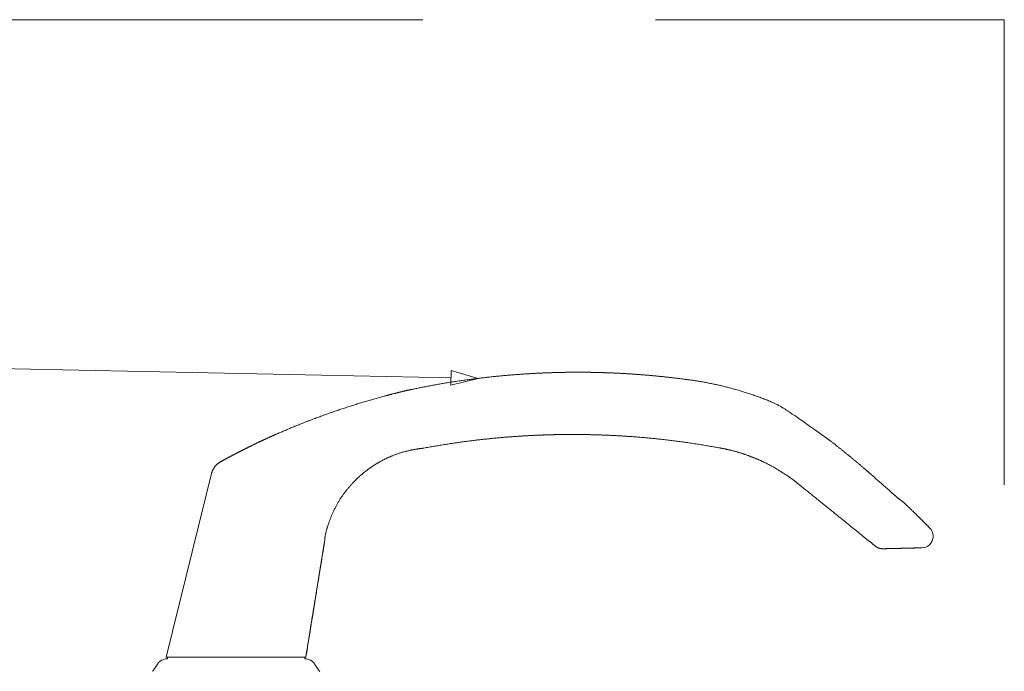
# Paper-space layout 'AD-02 DETAL MONTAŻU DRZWI' of a CAD drawing. Header units: millimetres. Extents: x 0 to 594, y 0 to 550.
# Tile 88 of 99: x 210 to 243, y 495 to 517. Entities that reach past the tile are written whole.
import ezdxf
from ezdxf.xclip import XClip

# ---------------------------------------------------------------- set-up
doc = ezdxf.new("R2010")
doc.units = ezdxf.units.MM
doc.header["$MEASUREMENT"] = 0
doc.header["$XCLIPFRAME"] = 0
doc.linetypes.add('przerywama detal', pattern=[120, 80, -40])
for name, color, linetype, lineweight, true_color in [('A_stolarka_Nr_pióra__10', 7, 'Continuous', 13, 0x4b4b4b), ('A_stolarka_Nr_pióra__170', 7, 'Continuous', 5, 0x1c1c1c), ('A_stolarka_Nr_pióra__7', 7, 'Continuous', 18, 0x171717)]:
    doc.layers.add(name, color=color, linetype=linetype, lineweight=lineweight, true_color=true_color)

# ---------------------------------------------------------------- blocks, each defined once
blk = doc.blocks.new('Rysunek_1_1', base_point=(-46422.798, -26825.258))
at = {"layer": 'A_stolarka_Nr_pióra__10', "color": 251, "linetype": 'przerywama detal', "lineweight": 13, "ltscale": 0.2, "true_color": 0x4b4b4b}
for p, q in [((183.43, 517.094), (243.43, 517.094)), ((243.43, 517.094), (243.43, 457.094))]:
    blk.add_line(p, q, dxfattribs=at)
at = {"layer": 'A_stolarka_Nr_pióra__10', "color": 251, "linetype": 'Continuous', "lineweight": 13, "ltscale": 0.2, "true_color": 0x4b4b4b}
for p, q in [((223.032, 504.373), (223.026, 504.372)), ((223.037, 504.374), (223.032, 504.373)), ((223.043, 504.376), (223.037, 504.374)), ((223.049, 504.377), (223.043, 504.376)), ((223.047, 504.371), (223.052, 504.372)), ((214.611, 495.165), (216.163, 501.487)), ((236.34, 501.13), (236.34, 501.132)), ((240.913, 499.55), (240.867, 499.605)), ((240.948, 499.488), (240.913, 499.55)), ((240.972, 499.42), (240.948, 499.488)), ((220.032, 498.992), (220.057, 499.146)), ((240.901, 499.081), (240.94, 499.142)), ((240.94, 499.142), (240.966, 499.208)), ((240.966, 499.208), (240.981, 499.278)), ((240.983, 499.35), (240.972, 499.42)), ((240.981, 499.278), (240.983, 499.35)), ((240.559, 498.924), (240.593, 498.924)), ((240.593, 498.924), (240.664, 498.932)), ((240.664, 498.932), (240.732, 498.952)), ((240.732, 498.952), (240.796, 498.985)), ((240.796, 498.985), (240.853, 499.028)), ((240.853, 499.028), (240.901, 499.081)), ((214.455, 495.058), (214.398, 495.021)), ((214.517, 495.085), (214.455, 495.058)), ((214.584, 495.101), (214.517, 495.085)), ((214.652, 495.105), (214.584, 495.101)), ((219.409, 495.165), (214.611, 495.165)), ((214.652, 495.105), (214.652, 495.165)), ((219.372, 495.165), (219.372, 495.105)), ((219.439, 495.101), (219.372, 495.105)), ((219.506, 495.085), (219.439, 495.101)), ((219.568, 495.058), (219.506, 495.085)), ((219.625, 495.021), (219.568, 495.058)), ((214.348, 494.974), (214.306, 494.92)), ((214.398, 495.021), (214.348, 494.974)), ((219.675, 494.974), (219.625, 495.021)), ((219.716, 494.92), (219.675, 494.974))]:
    blk.add_line(p, q, dxfattribs=at)
at = {"layer": 'A_stolarka_Nr_pióra__10', "color": 251, "linetype": 'Continuous', "lineweight": 13, "ltscale": 0.2, "true_color": 0x4b4b4b, "flags": 128}
for points in [[(223.052, 504.372), (223.088, 504.38), (223.124, 504.387), (223.16, 504.395), (223.196, 504.402), (223.232, 504.409), (223.268, 504.417), (223.304, 504.424), (223.34, 504.431), (223.376, 504.439), (223.412, 504.446), (223.448, 504.453), (223.485, 504.46), (223.521, 504.468), (223.557, 504.475), (223.593, 504.482), (223.629, 504.489), (223.665, 504.496), (223.701, 504.503), (223.737, 504.51), (223.773, 504.517), (223.809, 504.523), (223.846, 504.53), (223.882, 504.537), (223.918, 504.543), (223.962, 504.551), (224.006, 504.559), (224.05, 504.567), (224.094, 504.574), (224.138, 504.582), (224.183, 504.589), (224.227, 504.597), (224.271, 504.604), (224.315, 504.611), (224.359, 504.618), (224.404, 504.625), (224.448, 504.632), (224.492, 504.639), (224.536, 504.645), (224.581, 504.652), (224.625, 504.659), (224.669, 504.665), (224.714, 504.671), (224.758, 504.678), (224.802, 504.684), (224.847, 504.69), (224.891, 504.696), (224.935, 504.702), (224.98, 504.708), (225.019, 504.714), (225.058, 504.719), (225.098, 504.724), (225.137, 504.729), (225.177, 504.734), (225.216, 504.739), (225.256, 504.744), (225.295, 504.749), (225.335, 504.754), (225.374, 504.759), (225.414, 504.764), (225.453, 504.769), (225.493, 504.773), (225.532, 504.778), (225.572, 504.782), (225.611, 504.787), (225.651, 504.791), (225.69, 504.796), (225.73, 504.8), (225.769, 504.804), (225.809, 504.809), (225.848, 504.813), (225.888, 504.817), (225.928, 504.821), (225.962, 504.825), (225.997, 504.828), (226.031, 504.831), (226.066, 504.835), (226.101, 504.838), (226.135, 504.841), (226.17, 504.845), (226.205, 504.848), (226.239, 504.851), (226.274, 504.854), (226.309, 504.857), (226.343, 504.86), (226.378, 504.863), (226.413, 504.866), (226.447, 504.869), (226.482, 504.872), (226.517, 504.875), (226.551, 504.877), (226.586, 504.88), (226.621, 504.883), (226.655, 504.885), (226.69, 504.888), (226.725, 504.891), (226.759, 504.893), (226.789, 504.895), (226.819, 504.897), (226.848, 504.899), (226.878, 504.901), (226.908, 504.903), (226.937, 504.905), (226.967, 504.907), (226.997, 504.909), (227.026, 504.911), (227.056, 504.913), (227.086, 504.915), (227.115, 504.916), (227.145, 504.918), (227.175, 504.92), (227.205, 504.921), (227.234, 504.923), (227.264, 504.925), (227.294, 504.926), (227.323, 504.928), (227.353, 504.929), (227.383, 504.931), (227.412, 504.932), (227.442, 504.934), (227.472, 504.935), (227.496, 504.936), (227.52, 504.937), (227.545, 504.938), (227.569, 504.939), (227.593, 504.94), (227.618, 504.941), (227.642, 504.942), (227.666, 504.943), (227.691, 504.944), (227.715, 504.945), (227.739, 504.946), (227.763, 504.947), (227.788, 504.948), (227.812, 504.949), (227.836, 504.95), (227.861, 504.95), (227.885, 504.951), (227.909, 504.952), (227.934, 504.953), (227.958, 504.953), (227.982, 504.954), (228.007, 504.955), (228.031, 504.955), (228.055, 504.956), (228.074, 504.956), (228.093, 504.957), (228.112, 504.957), (228.131, 504.958), (228.149, 504.958), (228.168, 504.959), (228.187, 504.959), (228.206, 504.959), (228.225, 504.96), (228.244, 504.96), (228.262, 504.96), (228.281, 504.961), (228.3, 504.961), (228.319, 504.961), (228.338, 504.962), (228.357, 504.962), (228.375, 504.962), (228.394, 504.962), (228.413, 504.963), (228.432, 504.963), (228.451, 504.963), (228.47, 504.963), (228.489, 504.964), (228.507, 504.964), (228.519, 504.964), (228.53, 504.964), (228.542, 504.964), (228.553, 504.964), (228.565, 504.964), (228.576, 504.964), (228.588, 504.964), (228.599, 504.964), (228.611, 504.965), (228.622, 504.965), (228.634, 504.965), (228.645, 504.965), (228.657, 504.965), (228.668, 504.965), (228.68, 504.965), (228.691, 504.965), (228.703, 504.965), (228.715, 504.965), (228.726, 504.965), (228.738, 504.965), (228.749, 504.965), (228.761, 504.965), (228.772, 504.965), (228.784, 504.965), (228.803, 504.965), (228.823, 504.965), (228.843, 504.965), (228.863, 504.965), (228.883, 504.965), (228.903, 504.965), (228.923, 504.964), (228.943, 504.964), (228.963, 504.964), (228.983, 504.964), (229.002, 504.964), (229.022, 504.964), (229.036, 504.964), (229.049, 504.963), (229.063, 504.963), (229.076, 504.963), (229.09, 504.963), (229.103, 504.963), (229.117, 504.963), (229.13, 504.963), (229.144, 504.962), (229.157, 504.962), (229.171, 504.962), (229.184, 504.962), (229.198, 504.962), (229.211, 504.961), (229.225, 504.961), (229.238, 504.961), (229.252, 504.961), (229.265, 504.96), (229.279, 504.96), (229.292, 504.96), (229.306, 504.96), (229.319, 504.959), (229.332, 504.959), (229.346, 504.959), (229.363, 504.959), (229.38, 504.958), (229.398, 504.958), (229.415, 504.957), (229.432, 504.957), (229.449, 504.957), (229.467, 504.956), (229.484, 504.956), (229.501, 504.955), (229.518, 504.955), (229.535, 504.954), (229.553, 504.954), (229.57, 504.953), (229.587, 504.953), (229.604, 504.952), (229.622, 504.952), (229.639, 504.951), (229.656, 504.951), (229.673, 504.95), (229.69, 504.95), (229.708, 504.949), (229.725, 504.949), (229.742, 504.948), (229.759, 504.947), (229.781, 504.947), (229.802, 504.946), (229.824, 504.945), (229.846, 504.944), (229.867, 504.943), (229.889, 504.942), (229.91, 504.942), (229.932, 504.941), (229.953, 504.94), (229.975, 504.939), (229.997, 504.938), (230.018, 504.937), (230.04, 504.936), (230.061, 504.935), (230.083, 504.934), (230.104, 504.933), (230.126, 504.932), (230.147, 504.931), (230.169, 504.93), (230.191, 504.929), (230.212, 504.928), (230.234, 504.927), (230.255, 504.925), (230.277, 504.924), (230.304, 504.923), (230.331, 504.921), (230.359, 504.92), (230.386, 504.918), (230.414, 504.917), (230.441, 504.915), (230.468, 504.913), (230.496, 504.912), (230.523, 504.91), (230.55, 504.908), (230.578, 504.906), (230.605, 504.905), (230.633, 504.903), (230.66, 504.901), (230.687, 504.899), (230.715, 504.897), (230.742, 504.895), (230.769, 504.893), (230.797, 504.891), (230.824, 504.889), (230.851, 504.887), (230.879, 504.885), (230.906, 504.883), (230.933, 504.881), (230.958, 504.879), (230.982, 504.877), (231.006, 504.875), (231.031, 504.873), (231.055, 504.871), (231.08, 504.869), (231.104, 504.867), (231.128, 504.865), (231.153, 504.863), (231.177, 504.861), (231.201, 504.859), (231.226, 504.857), (231.25, 504.855), (231.274, 504.853), (231.299, 504.85), (231.323, 504.848), (231.347, 504.846), (231.372, 504.844), (231.396, 504.841), (231.421, 504.839), (231.445, 504.837), (231.469, 504.834), (231.494, 504.832), (231.518, 504.83), (231.546, 504.827), (231.573, 504.824), (231.601, 504.821), (231.629, 504.818), (231.656, 504.816), (231.684, 504.813), (231.711, 504.81), (231.739, 504.807), (231.767, 504.804), (231.794, 504.801), (231.822, 504.798), (231.85, 504.795), (231.877, 504.792), (231.905, 504.789), (231.933, 504.785), (231.96, 504.782), (231.988, 504.779), (232.015, 504.776), (232.043, 504.773), (232.071, 504.77), (232.098, 504.766), (232.126, 504.763), (232.154, 504.76), (232.181, 504.756), (232.212, 504.753), (232.243, 504.749), (232.274, 504.745), (232.305, 504.741), (232.336, 504.737), (232.367, 504.733), (232.398, 504.729), (232.429, 504.725), (232.459, 504.721), (232.49, 504.717), (232.521, 504.713), (232.552, 504.709), (232.583, 504.705), (232.614, 504.7), (232.645, 504.696), (232.676, 504.692), (232.706, 504.687), (232.737, 504.683), (232.768, 504.678), (232.799, 504.673), (232.83, 504.669), (232.861, 504.664), (232.891, 504.659), (232.922, 504.654), (232.956, 504.648), (232.99, 504.643), (233.024, 504.637), (233.058, 504.631), (233.092, 504.625), (233.125, 504.619), (233.159, 504.613), (233.193, 504.607), (233.227, 504.6), (233.261, 504.594), (233.294, 504.587), (233.328, 504.58), (233.362, 504.574), (233.395, 504.567), (233.429, 504.56), (233.463, 504.552), (233.496, 504.545), (233.53, 504.538), (233.563, 504.53), (233.597, 504.523), (233.63, 504.515), (233.664, 504.508), (233.697, 504.5), (233.731, 504.492), (233.767, 504.483), (233.804, 504.474), (233.84, 504.465), (233.877, 504.456), (233.913, 504.446), (233.949, 504.437), (233.985, 504.427), (234.022, 504.418), (234.058, 504.408), (234.094, 504.398), (234.13, 504.388), (234.166, 504.378), (234.203, 504.367), (234.239, 504.357), (234.275, 504.346), (234.311, 504.336), (234.347, 504.325), (234.383, 504.314), (234.419, 504.303), (234.454, 504.292), (234.49, 504.281), (234.526, 504.27), (234.562, 504.258), (234.598, 504.247), (234.636, 504.234), (234.675, 504.222), (234.714, 504.209), (234.753, 504.196), (234.791, 504.183), (234.83, 504.17), (234.868, 504.157), (234.907, 504.143), (234.945, 504.129), (234.983, 504.116), (235.022, 504.102), (235.06, 504.088), (235.098, 504.073), (235.136, 504.059), (235.174, 504.044), (235.212, 504.029), (235.25, 504.014), (235.288, 503.999), (235.325, 503.984), (235.363, 503.968), (235.401, 503.952), (235.438, 503.936), (235.475, 503.92), (235.513, 503.904), (235.536, 503.893), (235.56, 503.882), (235.584, 503.87), (235.611, 503.857), (235.639, 503.843), (235.67, 503.826), (235.703, 503.807), (235.741, 503.786), (235.782, 503.761), (235.827, 503.733), (235.878, 503.701), (235.934, 503.665), (235.996, 503.625), (236.065, 503.579), (236.14, 503.528), (236.224, 503.472), (236.315, 503.409), (236.414, 503.341), (236.523, 503.265), (236.641, 503.182), (236.769, 503.091), (236.908, 502.993), (237.058, 502.886), (237.219, 502.771)], [(223.026, 504.372), (223.015, 504.369), (223.005, 504.367), (222.993, 504.364), (222.981, 504.362), (222.971, 504.359), (222.96, 504.357), (222.948, 504.354), (222.937, 504.351), (222.925, 504.349), (222.913, 504.346), (222.9, 504.343), (222.888, 504.34), (222.875, 504.337), (222.862, 504.334), (222.848, 504.331), (222.835, 504.327), (222.821, 504.324), (222.807, 504.321), (222.787, 504.316), (222.773, 504.313), (222.76, 504.31), (222.746, 504.306), (222.733, 504.303), (222.719, 504.3), (222.705, 504.296), (222.691, 504.293), (222.678, 504.289), (222.664, 504.286), (222.649, 504.283), (222.635, 504.279), (222.621, 504.276), (222.607, 504.272), (222.593, 504.269), (222.578, 504.265), (222.564, 504.261), (222.549, 504.258), (222.535, 504.254), (222.52, 504.25), (222.506, 504.247), (222.491, 504.243), (222.477, 504.239), (222.462, 504.236), (222.447, 504.232), (222.433, 504.228), (222.418, 504.224), (222.403, 504.221), (222.388, 504.217), (222.373, 504.213), (222.359, 504.209), (222.344, 504.205), (222.329, 504.201), (222.314, 504.198), (222.299, 504.194), (222.284, 504.19), (222.269, 504.186), (222.254, 504.182), (222.239, 504.178), (222.224, 504.174), (222.209, 504.17), (222.194, 504.166), (222.179, 504.162), (222.164, 504.158), (222.149, 504.154), (222.134, 504.15), (222.119, 504.146), (222.104, 504.142), (222.064, 504.131), (222.024, 504.12), (221.984, 504.109), (221.944, 504.098), (221.904, 504.087), (221.864, 504.076), (221.824, 504.065), (221.784, 504.053), (221.743, 504.042), (221.703, 504.03), (221.663, 504.019), (221.623, 504.007), (221.583, 503.995), (221.543, 503.984), (221.502, 503.972), (221.462, 503.96), (221.422, 503.948), (221.382, 503.936), (221.341, 503.923), (221.301, 503.911), (221.261, 503.899), (221.22, 503.886), (221.18, 503.874), (221.14, 503.861), (221.099, 503.849), (221.059, 503.836), (221.018, 503.823), (220.978, 503.81), (220.937, 503.797), (220.897, 503.784), (220.857, 503.771), (220.816, 503.758), (220.776, 503.745), (220.735, 503.732), (220.695, 503.718), (220.654, 503.705), (220.614, 503.691), (220.573, 503.678), (220.533, 503.664), (220.493, 503.65), (220.452, 503.636), (220.412, 503.623), (220.371, 503.609), (220.331, 503.595), (220.29, 503.581), (220.25, 503.567), (220.21, 503.552), (220.169, 503.538), (220.129, 503.524), (220.089, 503.509), (220.048, 503.495), (220.008, 503.48), (219.968, 503.466), (219.927, 503.451), (219.887, 503.436), (219.847, 503.422), (219.807, 503.407), (219.766, 503.392), (219.726, 503.377), (219.686, 503.362), (219.646, 503.347), (219.606, 503.331), (219.566, 503.316), (219.526, 503.301), (219.486, 503.285), (219.446, 503.27), (219.406, 503.254), (219.366, 503.238), (219.326, 503.222), (219.286, 503.207), (219.246, 503.191), (219.206, 503.175), (219.172, 503.161), (219.138, 503.147), (219.103, 503.133), (219.069, 503.119), (219.035, 503.105), (219.001, 503.091), (218.967, 503.077), (218.933, 503.062), (218.899, 503.048), (218.865, 503.034), (218.831, 503.02), (218.797, 503.005), (218.763, 502.991), (218.729, 502.977), (218.695, 502.962), (218.661, 502.948), (218.627, 502.933), (218.593, 502.919), (218.559, 502.904), (218.525, 502.89), (218.492, 502.875), (218.458, 502.861), (218.424, 502.846), (218.39, 502.832)], [(218.39, 502.832), (218.38, 502.827), (218.369, 502.823), (218.359, 502.818), (218.349, 502.814), (218.339, 502.809), (218.329, 502.805), (218.319, 502.8), (218.309, 502.796), (218.299, 502.791), (218.288, 502.786), (218.278, 502.782), (218.268, 502.777), (218.258, 502.773), (218.248, 502.768), (218.238, 502.764), (218.228, 502.759), (218.218, 502.755), (218.207, 502.75), (218.197, 502.746), (218.187, 502.741), (218.177, 502.737), (218.167, 502.732), (218.157, 502.727), (218.147, 502.723), (218.133, 502.717), (218.119, 502.71), (218.106, 502.704), (218.092, 502.698), (218.078, 502.692), (218.064, 502.685), (218.051, 502.679), (218.037, 502.673), (218.023, 502.666), (218.01, 502.66), (217.996, 502.654), (217.982, 502.647), (217.969, 502.641), (217.955, 502.635), (217.941, 502.628), (217.928, 502.622), (217.914, 502.616), (217.901, 502.609), (217.887, 502.603), (217.874, 502.597), (217.86, 502.59), (217.847, 502.584), (217.833, 502.578), (217.82, 502.571), (217.806, 502.565), (217.793, 502.559), (217.78, 502.552), (217.766, 502.546), (217.753, 502.54), (217.74, 502.533), (217.726, 502.527), (217.713, 502.521), (217.7, 502.514), (217.687, 502.508), (217.673, 502.502), (217.66, 502.495), (217.647, 502.489), (217.634, 502.483), (217.621, 502.476), (217.608, 502.47), (217.595, 502.464), (217.582, 502.457), (217.569, 502.451), (217.556, 502.445), (217.543, 502.439), (217.53, 502.432), (217.518, 502.426), (217.505, 502.42), (217.494, 502.415), (217.484, 502.41), (217.473, 502.404), (217.463, 502.399), (217.452, 502.394), (217.442, 502.389), (217.431, 502.384), (217.421, 502.379), (217.411, 502.373), (217.4, 502.368), (217.39, 502.363), (217.38, 502.358), (217.369, 502.353), (217.359, 502.348), (217.349, 502.343), (217.339, 502.338), (217.329, 502.333), (217.318, 502.327), (217.308, 502.322), (217.298, 502.317), (217.288, 502.312), (217.278, 502.307), (217.268, 502.302), (217.258, 502.297), (217.248, 502.292), (217.239, 502.287), (217.229, 502.282), (217.219, 502.277), (217.209, 502.272), (217.199, 502.267), (217.19, 502.263), (217.18, 502.258), (217.17, 502.253), (217.161, 502.248), (217.151, 502.243), (217.142, 502.238), (217.132, 502.233), (217.123, 502.228), (217.113, 502.224), (217.104, 502.219), (217.095, 502.214), (217.085, 502.209), (217.076, 502.204), (217.067, 502.2), (217.058, 502.195), (217.049, 502.19), (217.04, 502.186), (217.031, 502.181), (217.016, 502.173), (217.002, 502.166), (216.987, 502.158), (216.973, 502.151), (216.959, 502.143), (216.945, 502.136), (216.931, 502.129), (216.917, 502.122), (216.904, 502.114), (216.89, 502.107), (216.877, 502.1), (216.864, 502.093), (216.851, 502.086), (216.838, 502.08), (216.825, 502.073), (216.812, 502.066), (216.8, 502.059), (216.788, 502.053), (216.775, 502.046), (216.763, 502.04), (216.751, 502.033), (216.74, 502.027), (216.728, 502.021), (216.717, 502.015), (216.707, 502.009), (216.697, 502.004), (216.688, 501.999), (216.678, 501.994), (216.669, 501.989), (216.66, 501.984), (216.651, 501.979), (216.642, 501.974), (216.625, 501.964), (216.608, 501.956), (216.593, 501.947), (216.578, 501.939), (216.565, 501.931), (216.552, 501.924), (216.54, 501.918), (216.53, 501.912), (216.518, 501.905), (216.508, 501.899), (216.497, 501.893), (216.487, 501.887), (216.478, 501.881), (216.469, 501.876)], [(233.656, 502.359), (233.61, 502.367), (233.563, 502.375), (233.517, 502.383), (233.471, 502.391), (233.425, 502.399), (233.379, 502.407), (233.333, 502.415), (233.287, 502.423), (233.241, 502.431), (233.195, 502.439), (233.149, 502.447), (233.103, 502.455), (233.056, 502.462), (233.01, 502.47), (232.964, 502.478), (232.918, 502.485), (232.872, 502.493), (232.826, 502.5), (232.779, 502.507), (232.733, 502.515), (232.687, 502.522), (232.641, 502.529), (232.595, 502.536), (232.548, 502.543), (232.503, 502.549), (232.457, 502.556), (232.411, 502.562), (232.366, 502.569), (232.32, 502.575), (232.274, 502.581), (232.229, 502.587), (232.183, 502.593), (232.137, 502.599), (232.092, 502.605), (232.046, 502.611), (232, 502.616), (231.954, 502.622), (231.909, 502.627), (231.863, 502.633), (231.817, 502.638), (231.771, 502.643), (231.725, 502.648), (231.68, 502.653), (231.634, 502.658), (231.588, 502.663), (231.542, 502.668), (231.496, 502.673), (231.45, 502.677), (231.411, 502.681), (231.372, 502.685), (231.333, 502.689), (231.294, 502.693), (231.255, 502.697), (231.215, 502.7), (231.176, 502.704), (231.137, 502.708), (231.098, 502.711), (231.059, 502.715), (231.02, 502.718), (230.98, 502.722), (230.941, 502.725), (230.902, 502.728), (230.863, 502.731), (230.824, 502.735), (230.784, 502.738), (230.745, 502.741), (230.706, 502.744), (230.667, 502.747), (230.628, 502.75), (230.588, 502.753), (230.549, 502.755), (230.51, 502.758), (230.477, 502.76), (230.445, 502.763), (230.412, 502.765), (230.38, 502.767), (230.347, 502.769), (230.315, 502.771), (230.282, 502.773), (230.25, 502.775), (230.217, 502.777), (230.185, 502.779), (230.152, 502.78), (230.12, 502.782), (230.087, 502.784), (230.055, 502.786), (230.022, 502.787), (229.99, 502.789), (229.957, 502.791), (229.925, 502.792), (229.892, 502.794), (229.859, 502.795), (229.827, 502.797), (229.794, 502.798), (229.762, 502.8), (229.729, 502.801), (229.703, 502.802), (229.678, 502.803), (229.652, 502.804), (229.626, 502.805), (229.6, 502.806), (229.574, 502.807), (229.548, 502.808), (229.523, 502.809), (229.497, 502.81), (229.471, 502.81), (229.445, 502.811), (229.419, 502.812), (229.393, 502.813), (229.368, 502.813), (229.342, 502.814), (229.316, 502.815), (229.29, 502.815), (229.264, 502.816), (229.238, 502.817), (229.213, 502.817), (229.187, 502.818), (229.161, 502.818), (229.135, 502.819), (229.109, 502.819), (229.089, 502.82), (229.069, 502.82), (229.049, 502.821), (229.029, 502.821), (229.009, 502.821), (228.989, 502.821), (228.969, 502.822), (228.949, 502.822), (228.929, 502.822), (228.909, 502.823), (228.889, 502.823), (228.869, 502.823), (228.849, 502.823), (228.829, 502.823), (228.809, 502.824), (228.789, 502.824), (228.769, 502.824), (228.749, 502.824), (228.729, 502.824), (228.709, 502.824), (228.689, 502.824), (228.669, 502.824), (228.649, 502.824), (228.629, 502.824), (228.618, 502.824), (228.606, 502.824), (228.595, 502.824), (228.583, 502.824), (228.572, 502.824), (228.561, 502.824), (228.549, 502.824), (228.538, 502.824), (228.526, 502.824), (228.515, 502.824), (228.503, 502.824), (228.492, 502.824), (228.48, 502.824), (228.469, 502.824), (228.457, 502.824), (228.446, 502.824), (228.435, 502.824), (228.423, 502.824), (228.412, 502.824), (228.4, 502.824), (228.389, 502.824), (228.377, 502.824), (228.366, 502.824), (228.354, 502.824), (228.337, 502.823), (228.321, 502.823), (228.304, 502.823), (228.287, 502.823), (228.27, 502.823), (228.253, 502.823), (228.236, 502.822), (228.219, 502.822), (228.202, 502.822), (228.185, 502.822), (228.169, 502.821), (228.152, 502.821), (228.137, 502.821), (228.123, 502.821), (228.108, 502.82), (228.093, 502.82), (228.079, 502.82), (228.064, 502.82), (228.05, 502.819), (228.035, 502.819), (228.021, 502.819), (228.007, 502.819), (227.993, 502.818), (227.979, 502.818), (227.965, 502.818), (227.952, 502.817), (227.938, 502.817), (227.924, 502.817), (227.91, 502.816), (227.896, 502.816), (227.882, 502.816), (227.868, 502.815), (227.85, 502.815), (227.832, 502.814), (227.813, 502.814), (227.795, 502.813), (227.777, 502.813), (227.759, 502.812), (227.741, 502.812), (227.723, 502.811), (227.705, 502.811), (227.686, 502.81), (227.668, 502.81), (227.65, 502.809), (227.639, 502.809), (227.628, 502.808), (227.617, 502.808), (227.605, 502.807), (227.594, 502.807), (227.583, 502.807), (227.572, 502.806), (227.561, 502.806), (227.549, 502.805), (227.538, 502.805), (227.527, 502.805), (227.516, 502.804), (227.505, 502.804), (227.494, 502.803), (227.482, 502.803), (227.471, 502.803), (227.46, 502.802), (227.449, 502.802), (227.438, 502.801), (227.426, 502.801), (227.415, 502.8), (227.404, 502.8), (227.393, 502.799), (227.382, 502.799), (227.359, 502.798), (227.337, 502.797), (227.315, 502.796), (227.293, 502.795), (227.27, 502.794), (227.248, 502.793), (227.226, 502.792), (227.204, 502.791), (227.181, 502.79), (227.159, 502.788), (227.137, 502.787), (227.114, 502.786), (227.092, 502.785), (227.07, 502.784), (227.048, 502.783), (227.025, 502.781), (227.003, 502.78), (226.981, 502.779), (226.959, 502.778), (226.936, 502.776), (226.914, 502.775), (226.892, 502.774), (226.869, 502.772), (226.847, 502.771), (226.82, 502.769), (226.792, 502.767), (226.764, 502.766), (226.737, 502.764), (226.709, 502.762), (226.681, 502.76), (226.654, 502.758), (226.626, 502.756), (226.598, 502.754), (226.571, 502.752), (226.543, 502.75), (226.515, 502.748), (226.488, 502.746), (226.46, 502.744), (226.432, 502.742), (226.405, 502.74), (226.377, 502.738), (226.349, 502.736), (226.322, 502.734), (226.294, 502.731), (226.266, 502.729), (226.239, 502.727), (226.211, 502.724), (226.184, 502.722), (226.151, 502.719), (226.117, 502.716), (226.084, 502.713), (226.051, 502.71), (226.018, 502.707), (225.985, 502.704), (225.952, 502.701), (225.919, 502.698), (225.886, 502.695), (225.853, 502.692), (225.82, 502.689), (225.787, 502.685), (225.754, 502.682), (225.721, 502.679), (225.688, 502.675), (225.655, 502.672), (225.622, 502.668), (225.589, 502.665), (225.556, 502.661), (225.523, 502.658), (225.49, 502.654), (225.457, 502.65), (225.424, 502.647), (225.391, 502.643), (225.353, 502.639), (225.315, 502.634), (225.276, 502.63), (225.238, 502.625), (225.199, 502.621), (225.161, 502.616), (225.123, 502.611), (225.084, 502.607), (225.046, 502.602), (225.008, 502.597), (224.969, 502.592), (224.931, 502.587), (224.893, 502.582), (224.854, 502.577), (224.816, 502.572), (224.778, 502.567), (224.74, 502.561), (224.701, 502.556), (224.663, 502.551), (224.625, 502.545), (224.587, 502.54), (224.548, 502.534), (224.51, 502.529), (224.472, 502.523), (224.428, 502.516), (224.385, 502.51), (224.341, 502.503), (224.297, 502.496), (224.254, 502.489), (224.21, 502.482), (224.167, 502.475), (224.123, 502.468), (224.079, 502.461), (224.036, 502.453), (223.992, 502.446), (223.949, 502.439), (223.905, 502.432), (223.862, 502.424), (223.818, 502.417), (223.775, 502.409), (223.731, 502.402), (223.688, 502.394), (223.644, 502.387), (223.601, 502.379), (223.557, 502.371), (223.514, 502.364), (223.47, 502.356), (223.427, 502.349)], [(237.219, 502.771), (237.231, 502.763), (237.239, 502.757), (237.248, 502.75), (237.257, 502.744), (237.265, 502.738), (237.274, 502.732), (237.282, 502.725), (237.291, 502.719), (237.299, 502.713), (237.308, 502.706), (237.317, 502.7), (237.325, 502.694), (237.334, 502.687), (237.342, 502.681), (237.351, 502.675), (237.359, 502.668), (237.368, 502.662), (237.377, 502.656), (237.385, 502.649), (237.394, 502.643), (237.402, 502.637), (237.411, 502.63), (237.419, 502.624), (237.428, 502.617), (237.445, 502.604), (237.462, 502.591), (237.479, 502.579), (237.496, 502.566), (237.513, 502.553), (237.53, 502.54), (237.547, 502.527), (237.564, 502.513), (237.581, 502.5), (237.598, 502.487), (237.615, 502.474), (237.632, 502.461), (237.648, 502.448), (237.665, 502.434), (237.682, 502.421), (237.699, 502.408), (237.716, 502.395), (237.733, 502.381), (237.75, 502.368), (237.767, 502.355), (237.783, 502.341), (237.8, 502.328), (237.817, 502.314), (237.834, 502.301), (237.851, 502.287), (237.868, 502.274), (237.885, 502.26), (237.901, 502.247), (237.918, 502.233), (237.935, 502.22), (237.952, 502.206), (237.969, 502.192), (237.986, 502.179), (238.003, 502.165), (238.019, 502.151), (238.036, 502.138), (238.053, 502.124), (238.07, 502.11), (238.086, 502.097), (238.103, 502.083), (238.12, 502.069), (238.137, 502.055), (238.153, 502.041), (238.17, 502.028), (238.187, 502.014), (238.203, 502), (238.22, 501.986), (238.237, 501.972), (238.253, 501.958), (238.27, 501.945), (238.287, 501.931), (238.303, 501.917), (238.32, 501.903), (238.336, 501.889), (238.353, 501.875), (238.369, 501.861), (238.386, 501.847), (238.402, 501.833), (238.419, 501.819), (238.435, 501.805), (238.452, 501.791), (238.468, 501.777), (238.485, 501.763), (238.501, 501.749), (238.518, 501.735), (238.534, 501.721), (238.551, 501.707), (238.567, 501.693), (238.584, 501.679), (238.6, 501.665), (238.616, 501.651), (238.633, 501.637), (238.641, 501.63), (238.649, 501.622), (238.658, 501.615), (238.666, 501.608), (238.674, 501.601), (238.682, 501.594), (238.691, 501.587), (238.699, 501.58), (238.707, 501.573), (238.715, 501.565), (238.724, 501.558), (238.732, 501.551), (238.74, 501.544), (238.748, 501.537), (238.757, 501.53), (238.765, 501.522), (238.773, 501.515), (238.781, 501.508), (238.79, 501.501), (238.798, 501.494), (238.806, 501.487), (238.814, 501.479), (238.822, 501.472), (238.831, 501.465), (238.864, 501.436), (238.897, 501.408), (238.929, 501.379), (238.962, 501.35), (238.995, 501.321), (239.028, 501.292), (239.061, 501.263), (239.094, 501.234), (239.127, 501.205), (239.159, 501.176), (239.192, 501.147), (239.225, 501.118), (239.258, 501.089), (239.291, 501.06), (239.324, 501.031), (239.357, 501.001), (239.39, 500.972), (239.423, 500.943), (239.456, 500.914), (239.489, 500.884), (239.522, 500.855), (239.555, 500.826), (239.588, 500.796), (239.621, 500.767), (239.629, 500.76), (239.637, 500.753), (239.644, 500.746), (239.652, 500.739), (239.66, 500.732), (239.668, 500.726), (239.676, 500.719), (239.683, 500.712), (239.691, 500.705), (239.699, 500.698), (239.707, 500.692), (239.715, 500.685), (239.723, 500.678), (239.731, 500.671), (239.739, 500.665), (239.747, 500.658), (239.755, 500.651), (239.763, 500.645), (239.771, 500.638), (239.779, 500.632), (239.787, 500.625), (239.795, 500.619), (239.804, 500.613), (239.812, 500.606), (239.825, 500.596), (239.839, 500.586), (239.853, 500.575), (239.868, 500.564), (239.884, 500.552), (239.892, 500.545), (239.901, 500.539), (239.91, 500.532), (239.919, 500.524), (239.929, 500.516), (239.939, 500.508), (239.95, 500.499), (239.961, 500.49), (239.972, 500.48), (239.984, 500.469), (239.997, 500.458), (240.01, 500.447), (240.023, 500.434), (240.038, 500.421)], [(220.128, 499.563), (220.136, 499.587), (220.144, 499.611), (220.152, 499.635), (220.16, 499.659), (220.168, 499.683), (220.176, 499.707), (220.184, 499.731), (220.192, 499.755), (220.2, 499.779), (220.208, 499.803), (220.217, 499.826), (220.225, 499.85), (220.233, 499.874), (220.242, 499.897), (220.251, 499.921), (220.26, 499.945), (220.269, 499.968), (220.278, 499.992), (220.287, 500.015), (220.296, 500.038), (220.306, 500.062), (220.316, 500.085), (220.326, 500.108), (220.336, 500.131), (220.346, 500.155), (220.357, 500.178), (220.368, 500.201), (220.379, 500.225), (220.39, 500.248), (220.402, 500.271), (220.414, 500.294), (220.426, 500.317), (220.438, 500.34), (220.45, 500.363), (220.462, 500.385), (220.475, 500.408), (220.488, 500.43), (220.501, 500.453), (220.514, 500.475), (220.527, 500.497), (220.541, 500.52), (220.554, 500.542), (220.568, 500.564), (220.582, 500.586), (220.596, 500.607), (220.61, 500.629), (220.624, 500.651), (220.639, 500.672), (220.654, 500.694), (220.669, 500.716), (220.684, 500.738), (220.699, 500.759), (220.715, 500.781), (220.731, 500.802), (220.746, 500.824), (220.762, 500.845), (220.778, 500.866), (220.795, 500.887), (220.811, 500.908), (220.828, 500.929), (220.844, 500.95), (220.861, 500.97), (220.878, 500.991), (220.895, 501.011), (220.912, 501.031), (220.93, 501.051), (220.947, 501.071), (220.965, 501.091), (220.982, 501.111), (221, 501.131), (221.018, 501.15), (221.037, 501.17), (221.055, 501.189), (221.074, 501.209), (221.094, 501.229), (221.113, 501.248), (221.132, 501.267), (221.152, 501.286), (221.171, 501.305), (221.191, 501.324), (221.211, 501.343), (221.231, 501.361), (221.252, 501.38), (221.272, 501.398), (221.292, 501.416), (221.313, 501.434), (221.334, 501.452), (221.355, 501.47), (221.376, 501.487), (221.397, 501.504), (221.418, 501.522), (221.439, 501.539), (221.461, 501.556), (221.482, 501.572), (221.504, 501.589), (221.526, 501.605), (221.542, 501.618), (221.559, 501.63), (221.575, 501.642), (221.592, 501.654), (221.609, 501.665), (221.625, 501.677), (221.642, 501.689), (221.659, 501.7), (221.676, 501.712), (221.693, 501.723), (221.71, 501.735), (221.727, 501.746), (221.744, 501.757), (221.761, 501.768), (221.779, 501.779), (221.796, 501.79), (221.813, 501.8), (221.831, 501.811), (221.848, 501.822), (221.866, 501.832), (221.883, 501.842), (221.901, 501.853), (221.918, 501.863), (221.936, 501.873), (221.954, 501.883), (221.972, 501.893), (221.991, 501.903), (222.009, 501.913), (222.027, 501.923), (222.046, 501.932), (222.064, 501.942), (222.082, 501.951), (222.101, 501.961), (222.12, 501.97), (222.138, 501.979), (222.157, 501.988), (222.176, 501.997), (222.194, 502.006), (222.213, 502.015), (222.232, 502.024), (222.251, 502.032), (222.27, 502.041), (222.289, 502.049), (222.308, 502.057), (222.327, 502.065), (222.346, 502.073), (222.365, 502.081), (222.384, 502.089), (222.41, 502.099), (222.437, 502.11), (222.463, 502.12), (222.489, 502.13), (222.515, 502.139), (222.542, 502.149), (222.568, 502.158), (222.595, 502.167), (222.622, 502.176), (222.648, 502.185), (222.675, 502.193), (222.702, 502.201), (222.729, 502.21), (222.756, 502.217), (222.783, 502.225), (222.81, 502.233), (222.837, 502.24), (222.864, 502.247), (222.891, 502.254), (222.918, 502.261), (222.946, 502.267), (222.973, 502.274), (223, 502.28), (223.028, 502.286), (223.046, 502.29), (223.065, 502.293), (223.084, 502.297), (223.103, 502.301), (223.122, 502.305), (223.141, 502.308), (223.16, 502.311), (223.179, 502.315), (223.198, 502.318), (223.217, 502.321), (223.236, 502.324), (223.255, 502.327), (223.266, 502.328), (223.277, 502.33), (223.289, 502.332), (223.3, 502.333), (223.311, 502.335), (223.322, 502.336), (223.333, 502.338), (223.345, 502.339), (223.356, 502.341), (223.367, 502.342), (223.378, 502.343), (223.389, 502.345), (223.399, 502.346), (223.41, 502.347), (223.42, 502.348)], [(223.427, 502.349), (223.416, 502.347), (223.406, 502.346), (223.395, 502.345), (223.383, 502.344), (223.371, 502.342), (223.359, 502.341), (223.347, 502.339), (223.335, 502.338)], [(236.336, 501.128), (236.326, 501.136), (236.317, 501.144), (236.307, 501.152), (236.298, 501.16), (236.288, 501.168), (236.279, 501.176), (236.269, 501.184), (236.26, 501.192), (236.245, 501.204), (236.23, 501.216), (236.215, 501.228), (236.199, 501.24), (236.184, 501.252), (236.169, 501.264), (236.153, 501.275), (236.138, 501.287), (236.122, 501.298), (236.107, 501.31), (236.091, 501.321), (236.075, 501.332), (236.06, 501.343), (236.044, 501.355), (236.028, 501.366), (236.012, 501.377), (235.996, 501.388), (235.98, 501.398), (235.964, 501.409), (235.948, 501.42), (235.932, 501.431), (235.916, 501.441), (235.9, 501.452), (235.884, 501.462), (235.866, 501.474), (235.848, 501.486), (235.83, 501.497), (235.812, 501.509), (235.794, 501.52), (235.776, 501.531), (235.758, 501.543), (235.74, 501.554), (235.722, 501.565), (235.704, 501.576), (235.686, 501.588), (235.667, 501.599), (235.649, 501.61), (235.631, 501.62), (235.613, 501.631), (235.594, 501.642), (235.576, 501.653), (235.557, 501.664), (235.539, 501.674), (235.521, 501.685), (235.502, 501.695), (235.483, 501.706), (235.465, 501.716), (235.446, 501.726), (235.428, 501.736), (235.409, 501.746), (235.391, 501.756), (235.372, 501.766), (235.354, 501.776), (235.335, 501.786), (235.316, 501.795), (235.298, 501.805), (235.279, 501.815), (235.26, 501.824), (235.241, 501.833), (235.223, 501.843), (235.204, 501.852), (235.185, 501.861), (235.166, 501.87), (235.147, 501.879), (235.128, 501.888), (235.109, 501.897), (235.09, 501.906), (235.071, 501.915), (235.052, 501.924), (235.032, 501.932), (235.013, 501.941), (234.994, 501.949), (234.975, 501.958), (234.956, 501.966), (234.937, 501.974), (234.918, 501.982), (234.899, 501.99), (234.88, 501.998), (234.861, 502.006), (234.841, 502.014), (234.822, 502.022), (234.803, 502.03), (234.784, 502.037), (234.765, 502.045), (234.745, 502.052), (234.726, 502.06), (234.707, 502.067), (234.687, 502.075), (234.668, 502.082), (234.648, 502.089), (234.629, 502.096), (234.609, 502.103), (234.59, 502.11), (234.571, 502.117), (234.551, 502.124), (234.531, 502.131), (234.512, 502.138), (234.493, 502.144), (234.473, 502.151), (234.454, 502.158), (234.435, 502.164), (234.415, 502.17), (234.396, 502.177), (234.376, 502.183), (234.357, 502.189), (234.337, 502.195), (234.318, 502.201), (234.298, 502.207), (234.279, 502.213), (234.259, 502.219), (234.24, 502.225), (234.22, 502.23), (234.2, 502.236), (234.181, 502.241), (234.161, 502.247), (234.141, 502.252), (234.121, 502.257), (234.102, 502.262), (234.082, 502.267), (234.062, 502.272), (234.045, 502.277), (234.028, 502.281), (234.012, 502.285), (233.995, 502.289), (233.978, 502.292), (233.961, 502.296), (233.944, 502.3), (233.927, 502.304), (233.91, 502.307), (233.893, 502.311), (233.876, 502.315), (233.859, 502.318), (233.843, 502.322), (233.826, 502.325), (233.809, 502.329), (233.792, 502.332), (233.775, 502.336), (233.758, 502.339), (233.741, 502.343), (233.724, 502.346), (233.707, 502.349), (233.69, 502.353), (233.673, 502.356), (233.656, 502.359)], [(216.163, 501.487), (216.166, 501.497), (216.17, 501.506), (216.174, 501.516), (216.179, 501.529), (216.184, 501.542), (216.19, 501.554), (216.195, 501.567), (216.201, 501.579), (216.207, 501.592), (216.212, 501.604), (216.218, 501.616), (216.224, 501.626), (216.23, 501.637), (216.236, 501.647), (216.242, 501.658), (216.248, 501.668), (216.254, 501.678), (216.261, 501.688), (216.268, 501.698), (216.274, 501.706), (216.28, 501.715), (216.286, 501.723), (216.293, 501.731), (216.3, 501.739), (216.306, 501.747), (216.313, 501.754), (216.32, 501.762), (216.328, 501.77), (216.336, 501.778), (216.344, 501.786), (216.353, 501.794), (216.361, 501.801), (216.369, 501.808), (216.378, 501.816), (216.387, 501.823), (216.396, 501.829), (216.404, 501.836), (216.412, 501.841), (216.422, 501.848), (216.432, 501.854), (216.443, 501.86), (216.452, 501.866), (216.461, 501.872)], [(239.003, 498.976), (238.956, 499.014), (238.909, 499.052), (238.862, 499.091), (238.815, 499.129), (238.768, 499.167), (238.72, 499.205), (238.673, 499.243), (238.626, 499.281), (238.579, 499.319), (238.532, 499.357), (238.485, 499.395), (238.438, 499.433), (238.39, 499.471), (238.343, 499.509), (238.296, 499.548), (238.249, 499.586), (238.202, 499.624), (238.155, 499.662), (238.108, 499.7), (238.06, 499.738), (238.013, 499.776), (237.966, 499.814), (237.919, 499.852), (237.872, 499.89), (237.808, 499.942), (237.744, 499.993), (237.68, 500.045), (237.616, 500.097), (237.552, 500.148), (237.489, 500.2), (237.425, 500.252), (237.361, 500.303), (237.297, 500.355), (237.233, 500.406), (237.169, 500.458), (237.105, 500.51), (237.041, 500.561), (236.978, 500.613), (236.914, 500.664), (236.85, 500.716), (236.786, 500.768), (236.722, 500.819), (236.658, 500.871), (236.594, 500.922), (236.53, 500.974), (236.466, 501.026), (236.403, 501.077), (236.339, 501.129)], [(240.038, 500.421), (240.052, 500.407), (240.067, 500.393), (240.081, 500.379), (240.096, 500.366), (240.11, 500.352), (240.125, 500.338), (240.139, 500.324), (240.154, 500.31), (240.168, 500.296), (240.183, 500.282), (240.197, 500.268), (240.212, 500.254), (240.226, 500.24), (240.241, 500.227), (240.255, 500.213), (240.269, 500.199), (240.284, 500.185), (240.298, 500.171), (240.312, 500.158), (240.327, 500.144), (240.341, 500.13), (240.355, 500.116), (240.369, 500.103), (240.383, 500.089), (240.394, 500.078), (240.405, 500.068), (240.415, 500.058), (240.426, 500.047), (240.437, 500.037), (240.447, 500.026), (240.458, 500.016), (240.468, 500.005), (240.479, 499.995), (240.489, 499.985), (240.5, 499.974), (240.51, 499.964), (240.521, 499.954), (240.531, 499.944), (240.541, 499.933), (240.552, 499.923), (240.562, 499.913), (240.572, 499.903), (240.582, 499.893), (240.592, 499.883), (240.603, 499.873), (240.613, 499.862), (240.623, 499.852), (240.633, 499.842), (240.643, 499.832), (240.653, 499.822), (240.663, 499.812), (240.673, 499.802), (240.683, 499.792), (240.693, 499.782), (240.703, 499.772), (240.712, 499.762), (240.722, 499.752), (240.732, 499.742), (240.742, 499.733), (240.752, 499.723), (240.761, 499.713), (240.771, 499.703), (240.781, 499.693), (240.79, 499.683), (240.8, 499.674), (240.81, 499.664), (240.819, 499.654), (240.829, 499.644), (240.839, 499.635), (240.848, 499.625), (240.858, 499.615), (240.867, 499.605)], [(220.128, 499.563), (220.124, 499.545), (220.119, 499.527), (220.115, 499.51), (220.11, 499.492), (220.106, 499.474), (220.102, 499.456), (220.098, 499.438), (220.094, 499.42), (220.09, 499.403), (220.086, 499.385), (220.083, 499.368), (220.079, 499.35), (220.077, 499.338), (220.075, 499.326), (220.073, 499.314), (220.071, 499.302), (220.069, 499.29), (220.067, 499.278), (220.066, 499.266), (220.064, 499.254), (220.063, 499.242), (220.063, 499.231), (220.062, 499.221), (220.061, 499.207), (220.06, 499.191), (220.059, 499.171), (220.058, 499.159), (220.057, 499.146)], [(220.156, 499.651), (220.152, 499.641), (220.149, 499.631), (220.145, 499.62), (220.142, 499.611), (220.139, 499.6), (220.135, 499.588), (220.132, 499.577), (220.129, 499.568)], [(220.056, 499.146), (220.053, 499.129), (220.051, 499.112), (220.048, 499.095), (220.045, 499.078), (220.042, 499.061), (220.04, 499.044), (220.037, 499.027), (220.034, 499.01), (220.031, 498.993), (220.028, 498.975), (220.026, 498.958), (220.023, 498.941), (220.016, 498.898), (220.009, 498.854), (220.002, 498.811), (219.994, 498.767), (219.987, 498.724), (219.98, 498.68), (219.973, 498.636), (219.966, 498.593), (219.959, 498.549), (219.952, 498.506), (219.945, 498.462), (219.938, 498.419), (219.931, 498.375), (219.924, 498.332), (219.917, 498.288), (219.909, 498.245), (219.902, 498.201), (219.895, 498.158), (219.888, 498.114), (219.881, 498.07), (219.874, 498.027), (219.867, 497.983), (219.86, 497.94), (219.853, 497.896), (219.849, 497.875), (219.846, 497.853), (219.842, 497.831), (219.839, 497.809), (219.835, 497.787), (219.832, 497.766), (219.828, 497.744), (219.824, 497.722), (219.821, 497.7), (219.817, 497.679), (219.814, 497.657), (219.81, 497.635), (219.807, 497.613), (219.803, 497.592), (219.8, 497.57), (219.796, 497.548), (219.793, 497.526), (219.789, 497.504), (219.786, 497.483), (219.782, 497.461), (219.778, 497.439), (219.775, 497.417), (219.771, 497.396), (219.768, 497.374), (219.753, 497.282), (219.738, 497.19), (219.723, 497.098), (219.708, 497.006), (219.693, 496.914), (219.678, 496.822), (219.663, 496.73), (219.648, 496.638), (219.633, 496.546), (219.618, 496.454), (219.603, 496.362), (219.588, 496.27), (219.573, 496.178), (219.559, 496.086), (219.544, 495.994), (219.529, 495.902), (219.514, 495.81), (219.499, 495.718), (219.484, 495.626), (219.469, 495.534), (219.454, 495.442), (219.439, 495.35), (219.424, 495.257), (219.409, 495.165)], [(219.411, 495.165), (219.538, 495.947), (220.057, 499.146)], [(220.057, 499.146), (220.054, 499.13), (220.052, 499.114), (220.049, 499.099), (220.047, 499.083), (220.044, 499.067), (220.042, 499.052), (220.039, 499.036), (220.037, 499.02), (220.034, 499.005), (220.031, 498.989), (220.029, 498.973), (220.026, 498.957), (220.024, 498.942), (220.021, 498.926), (220.019, 498.91), (220.016, 498.895), (220.014, 498.879), (220.011, 498.863), (220.008, 498.848), (220.006, 498.832), (220.003, 498.816), (220.001, 498.801), (219.998, 498.785), (219.996, 498.769), (219.986, 498.706), (219.975, 498.644), (219.965, 498.581), (219.955, 498.518), (219.945, 498.455), (219.935, 498.392), (219.924, 498.33), (219.914, 498.267), (219.904, 498.204), (219.894, 498.141), (219.884, 498.078), (219.874, 498.016), (219.863, 497.953), (219.853, 497.89), (219.843, 497.827), (219.833, 497.764), (219.823, 497.702), (219.812, 497.639), (219.802, 497.576), (219.792, 497.513), (219.782, 497.451), (219.772, 497.388), (219.761, 497.325), (219.751, 497.262), (219.737, 497.175), (219.723, 497.087), (219.709, 497), (219.695, 496.913), (219.68, 496.825), (219.666, 496.738), (219.652, 496.651), (219.638, 496.563), (219.624, 496.476), (219.61, 496.389), (219.595, 496.301), (219.581, 496.214), (219.567, 496.126), (219.553, 496.039), (219.539, 495.952), (219.525, 495.864), (219.51, 495.777), (219.496, 495.69), (219.482, 495.602), (219.468, 495.515), (219.454, 495.428), (219.44, 495.34), (219.425, 495.253), (219.411, 495.165)], [(220.04, 499.044), (220.038, 499.03), (220.036, 499.015), (220.034, 499.001), (220.031, 498.987), (220.029, 498.973), (220.027, 498.959), (220.024, 498.945), (220.022, 498.93), (220.007, 498.837), (219.992, 498.743), (219.976, 498.649), (219.961, 498.555), (219.946, 498.462), (219.931, 498.368), (219.916, 498.274), (219.9, 498.18), (219.885, 498.086), (219.87, 497.993), (219.855, 497.899), (219.84, 497.805), (219.824, 497.711), (219.809, 497.618), (219.794, 497.524), (219.779, 497.43), (219.764, 497.336), (219.748, 497.242), (219.733, 497.149), (219.718, 497.055), (219.703, 496.961), (219.687, 496.867), (219.672, 496.774), (219.657, 496.68), (219.647, 496.617), (219.637, 496.554), (219.626, 496.491), (219.616, 496.427), (219.606, 496.364), (219.596, 496.301), (219.585, 496.238), (219.575, 496.175), (219.565, 496.112), (219.555, 496.049), (219.544, 495.986), (219.534, 495.923), (219.524, 495.86), (219.514, 495.796), (219.503, 495.733), (219.493, 495.67), (219.483, 495.607), (219.473, 495.544), (219.463, 495.481), (219.452, 495.418), (219.442, 495.355), (219.432, 495.292), (219.422, 495.229), (219.411, 495.165)], [(239.278, 498.894), (239.267, 498.893), (239.257, 498.893), (239.247, 498.893), (239.236, 498.893), (239.226, 498.894), (239.216, 498.894), (239.204, 498.896), (239.194, 498.897), (239.184, 498.898), (239.174, 498.9), (239.164, 498.902), (239.154, 498.905), (239.144, 498.907), (239.134, 498.91), (239.124, 498.913), (239.114, 498.916), (239.104, 498.919), (239.094, 498.923), (239.085, 498.926), (239.075, 498.931), (239.066, 498.935), (239.057, 498.94), (239.048, 498.945), (239.039, 498.95), (239.031, 498.956), (239.023, 498.962), (239.015, 498.969), (239.007, 498.976)], [(239.278, 498.894), (239.267, 498.893), (239.278, 498.894), (239.291, 498.894), (239.303, 498.894), (239.316, 498.895), (239.331, 498.895), (239.342, 498.895), (239.356, 498.896), (239.371, 498.896), (239.386, 498.896), (239.403, 498.897), (239.419, 498.897), (239.437, 498.898), (239.455, 498.898), (239.473, 498.899), (239.492, 498.899), (239.511, 498.9), (239.53, 498.9), (239.55, 498.9)], [(239.593, 498.9), (239.575, 498.9), (239.557, 498.9), (239.54, 498.899), (239.522, 498.899), (239.505, 498.898), (239.488, 498.898), (239.472, 498.898), (239.455, 498.897), (239.439, 498.897), (239.423, 498.897), (239.408, 498.896), (239.393, 498.896), (239.378, 498.896), (239.364, 498.895), (239.351, 498.895), (239.339, 498.895), (239.327, 498.895), (239.317, 498.894), (239.303, 498.894), (239.292, 498.894), (239.28, 498.894)], [(239.55, 498.9), (239.561, 498.901), (239.572, 498.901), (239.583, 498.901), (239.594, 498.901), (239.605, 498.902), (239.615, 498.902), (239.626, 498.902), (239.636, 498.902), (239.647, 498.903), (239.659, 498.903), (239.67, 498.903), (239.681, 498.904)], [(239.728, 498.904), (239.716, 498.903), (239.705, 498.903), (239.694, 498.903), (239.682, 498.902), (239.67, 498.902), (239.659, 498.902), (239.648, 498.902), (239.638, 498.901), (239.627, 498.901), (239.615, 498.901), (239.605, 498.901), (239.594, 498.9)], [(239.681, 498.904), (239.702, 498.904), (239.722, 498.904), (239.743, 498.905), (239.763, 498.905), (239.783, 498.906), (239.803, 498.906), (239.823, 498.907), (239.843, 498.907), (239.863, 498.908), (239.883, 498.908), (239.903, 498.909), (239.923, 498.909), (239.942, 498.91), (239.962, 498.91), (239.981, 498.91), (240.001, 498.911), (240.02, 498.911), (240.039, 498.912), (240.058, 498.912), (240.078, 498.913), (240.096, 498.913), (240.115, 498.914), (240.134, 498.914), (240.153, 498.914), (240.171, 498.915), (240.189, 498.915), (240.208, 498.916), (240.226, 498.916), (240.244, 498.917), (240.262, 498.917), (240.279, 498.917), (240.297, 498.918), (240.314, 498.918), (240.332, 498.919), (240.349, 498.919), (240.366, 498.919), (240.383, 498.92), (240.4, 498.92), (240.416, 498.921), (240.433, 498.921), (240.449, 498.921), (240.465, 498.922), (240.481, 498.922), (240.497, 498.922), (240.513, 498.923), (240.528, 498.923), (240.544, 498.923), (240.559, 498.924)], [(240.593, 498.924), (240.578, 498.923), (240.563, 498.923), (240.548, 498.923), (240.533, 498.922), (240.517, 498.922), (240.501, 498.922), (240.486, 498.921), (240.47, 498.921), (240.454, 498.921), (240.437, 498.92), (240.421, 498.92), (240.404, 498.919), (240.388, 498.919), (240.371, 498.919), (240.354, 498.918), (240.336, 498.918), (240.319, 498.917), (240.302, 498.917), (240.284, 498.917), (240.266, 498.916), (240.249, 498.916), (240.231, 498.915), (240.212, 498.915), (240.194, 498.914), (240.176, 498.914), (240.157, 498.914), (240.139, 498.913), (240.12, 498.913), (240.101, 498.912), (240.083, 498.912), (240.064, 498.911), (240.044, 498.911), (240.025, 498.91), (240.006, 498.91), (239.987, 498.91), (239.967, 498.909), (239.948, 498.909), (239.928, 498.908), (239.908, 498.908), (239.888, 498.907), (239.869, 498.907), (239.849, 498.906), (239.829, 498.906), (239.809, 498.905), (239.788, 498.905), (239.768, 498.904), (239.748, 498.904), (239.728, 498.904)], [(214.141, 494.676), (214.147, 494.686), (214.153, 494.694), (214.159, 494.703), (214.165, 494.711), (214.172, 494.72), (214.178, 494.729), (214.185, 494.739), (214.192, 494.748), (214.199, 494.758), (214.207, 494.769), (214.214, 494.779), (214.221, 494.79), (214.229, 494.801), (214.237, 494.813), (214.244, 494.822), (214.25, 494.831), (214.256, 494.841), (214.263, 494.85), (214.269, 494.859), (214.275, 494.869), (214.281, 494.878), (214.287, 494.888), (214.293, 494.898), (214.299, 494.908), (214.305, 494.918)], [(219.717, 494.921), (219.723, 494.911), (219.729, 494.901), (219.735, 494.891), (219.741, 494.881), (219.747, 494.871), (219.753, 494.862), (219.76, 494.852), (219.766, 494.842), (219.772, 494.832), (219.779, 494.823), (219.785, 494.813), (219.792, 494.803), (219.798, 494.794), (219.805, 494.784), (219.811, 494.775), (219.818, 494.766), (219.824, 494.757), (219.831, 494.747), (219.837, 494.738), (219.844, 494.73), (219.851, 494.72), (219.857, 494.712), (219.863, 494.703), (219.869, 494.695), (219.876, 494.686), (219.883, 494.677), (219.89, 494.668)]]:
    blk.add_lwpolyline(points, dxfattribs=at)
at = {"layer": 'A_stolarka_Nr_pióra__170', "color": 250, "linetype": 'Continuous', "lineweight": 5, "ltscale": 0.2, "true_color": 0x1c1c1c}
blk.add_line((224.402, 504.773), (108.802, 507.123), dxfattribs=at)
at = {"layer": 'A_stolarka_Nr_pióra__7', "color": 250, "linetype": 'Continuous', "lineweight": 18, "ltscale": 0.2, "true_color": 0x171717}
for p, q in [((224.397, 504.523), (224.407, 505.023)), ((225.335, 504.754), (224.407, 505.023)), ((225.335, 504.754), (224.397, 504.523))]:
    blk.add_line(p, q, dxfattribs=at)

psp = doc.layouts.new('AD-02 DETAL MONTAŻU DRZWI')

# ---------------------------------------------------------------- block references
at = {"color": 37, "linetype": 'Continuous', "lineweight": 5, "true_color": 0x656532}
ref = psp.add_blockref('Rysunek_1_1', (-46422.798, -26825.258), dxfattribs=at)
XClip(ref).set_block_clipping_path([(39.90003743, 274.842170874), (528.4304887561, 524.007291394)])

doc.saveas('drawing.dxf')
